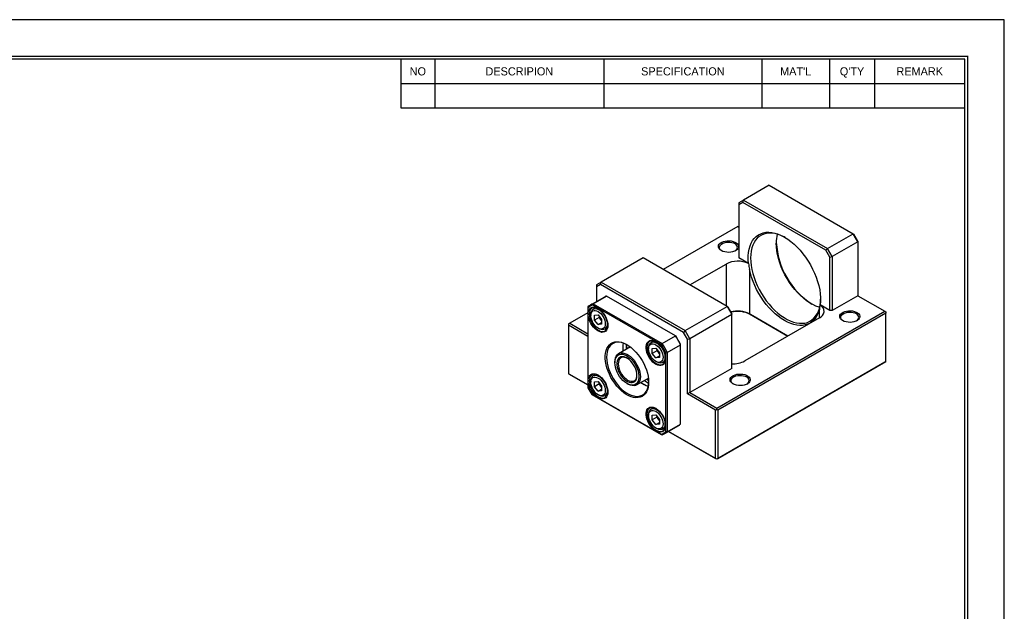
# Model space of a CAD drawing. Header units: millimetres. Extents: x 0 to 508, y 0 to 359.
# Tile 3 of 3: x 209 to 508, y 179 to 359. Entities that reach past the tile are written whole.
import ezdxf
from ezdxf.enums import TextEntityAlignment as Align

# ---------------------------------------------------------------- set-up
doc = ezdxf.new("R2010")
doc.units = ezdxf.units.MM
doc.layers.add('L1', color=7, linetype='CONTINUOUS')
doc.layers.add('OUTLINE', color=7, linetype='CONTINUOUS')

# ---------------------------------------------------------------- blocks, each defined once
blk = doc.blocks.new('표제란')
at = {"layer": 'L1', "color": 0}
for p, q in [((297, 210), (0, 210)), ((297, 0), (297, 210))]:
    blk.add_line(p, q, dxfattribs=at)
at = {"layer": 'L1'}
for p, q in [((190, 203), (190, 194.34)), ((196, 203), (196, 194.34)), ((226, 203), (226, 194.34)), ((254, 203), (254, 194.34)), ((266, 203), (266, 194.34)), ((274, 203), (274, 194.34)), ((190, 198.67), (290, 198.67)), ((190, 194.34), (290, 194.34))]:
    blk.add_line(p, q, dxfattribs=at)
at = {"layer": 'L1', "const_width": 0.25}
blk.add_lwpolyline([(290.5, 6.5), (290.5, 203.5), (10, 203.5), (10, 6.5)], close=True, dxfattribs=at)
at = {"layer": 'L1'}
blk.add_lwpolyline([(290, 7), (290, 203), (10.5, 203), (10.5, 7)], close=True, dxfattribs=at)
for s, p in [('NO', (193, 200.83)), ('DESCRIPION', (211, 200.83)), ('SPECIFICATION', (240, 200.83)), ("MAT'L", (260, 200.83)), ("Q'TY", (270, 200.83)), ('REMARK', (282, 200.83))]:
    blk.add_text(s, height=1.444, dxfattribs=at).set_placement(p, align=Align.MIDDLE_CENTER)
for tag, p in [('필렛', (179.25, 10.9)), ('모따기', (179.25, 8.3))]:
    blk.add_attdef(tag, text='', height=1.15, dxfattribs=at).set_placement(p, align=Align.MIDDLE_LEFT)
at = {"layer": 'OUTLINE', "ltscale": 0.5}
for tag, p, height in [('TITLE', (237.17, 24.41), 2.5), ('도번', (251.18, 15.64), 2.5), ('SCALE', (253.78, 9.55), 1.2), ('DATE', (277.02, 9.51), 1.2)]:
    blk.add_attdef(tag, p, '', height=height, dxfattribs=at)

msp = doc.modelspace()

# ---------------------------------------------------------------- linework, layer by layer
at = {"layer": 'OUTLINE'}
for p, q in [((436.3247, 308.6413), (428.5465, 304.151)), ((436.3247, 308.6413), (461.7805, 293.9459)), ((428.5465, 304.151), (427.1323, 303.3344)), ((428.3394, 303.4541), (427.1323, 302.757)), ((427.1323, 303.3344), (427.1323, 302.757)), ((427.1323, 302.757), (427.1323, 286.5953)), ((428.3394, 303.4541), (428.5465, 304.151)), ((453.5024, 288.9279), (428.3394, 303.4541)), ((428.5465, 304.151), (454.0024, 289.4557)), ((426.7788, 296.1881), (404.1539, 283.1271)), ((426.7788, 296.1881), (427.1323, 295.984)), ((454.0024, 289.4557), (461.7805, 293.9459)), ((463.1948, 291.4964), (461.7805, 293.9459)), ((461.7805, 293.9459), (461.9876, 293.8263)), ((463.1948, 291.7355), (461.9876, 293.8263)), ((454.0024, 289.4557), (453.5024, 288.9279)), ((455.4166, 287.0062), (454.0024, 289.4557)), ((463.1948, 291.4964), (455.4166, 287.0062)), ((463.1948, 291.7355), (463.1948, 291.4964)), ((463.1948, 291.4964), (463.1948, 275.1656)), ((398.1409, 286.5983), (385.413, 279.2506)), ((423.5968, 271.9029), (398.1409, 286.5983)), ((430.0524, 284.9096), (427.1323, 286.5953)), ((454.7095, 286.8371), (453.5024, 288.9279)), ((454.7095, 286.8371), (455.4166, 287.0062)), ((454.7095, 270.6754), (454.7095, 286.8371)), ((455.4166, 287.0062), (455.4166, 270.6754)), ((412.2856, 278.4327), (423.2432, 284.7584)), ((423.2432, 284.7584), (423.2432, 272.107)), ((430.0312, 284.9097), (430.0524, 284.9096)), ((430.3143, 283.2028), (430.3143, 269.6524)), ((385.413, 279.2506), (383.9988, 278.4339)), ((385.2059, 278.5537), (383.9988, 277.8566)), ((383.9988, 278.4339), (383.9988, 277.8566)), ((383.9988, 277.8566), (383.9988, 273.3881)), ((385.2059, 278.5537), (385.413, 279.2506)), ((410.3689, 264.0274), (385.2059, 278.5537)), ((385.413, 279.2506), (410.8689, 264.5552)), ((386.1847, 274.65), (382.1542, 272.3232)), ((382.981, 272.735), (387.0115, 275.0618)), ((407.8562, 263.0284), (387.0115, 275.0618)), ((463.1948, 275.1656), (455.4166, 270.6754)), ((463.1948, 275.1656), (471.3265, 270.4713)), ((381.3825, 271.8119), (381.3825, 271.4752)), ((382.8483, 272.3217), (382.981, 272.735)), ((403.5341, 260.3801), (382.8483, 272.3217)), ((383.8011, 271.5419), (382.9742, 271.0646)), ((382.981, 272.735), (403.8256, 260.7016)), ((410.8689, 264.5552), (423.5968, 271.9029)), ((423.5968, 271.9029), (425.011, 269.4534)), ((423.8039, 271.7833), (423.5968, 271.9029)), ((423.8039, 271.7833), (425.011, 269.6925)), ((451.7894, 272.3611), (451.7895, 272.3489)), ((454.7095, 270.6754), (451.7894, 272.3611)), ((381.3825, 269.9814), (375.8671, 266.7974)), ((381.3825, 271.4752), (381.3825, 247.2195)), ((382.2492, 269.4621), (382.2492, 269.1355)), ((383.3554, 269.2208), (384.4412, 269.3179)), ((383.3554, 267.773), (383.3554, 269.2208)), ((384.7696, 268.5894), (383.3554, 267.773)), ((384.4412, 269.3179), (385.5269, 267.9672)), ((384.7696, 268.9093), (384.7696, 268.5894)), ((385.3125, 267.9141), (384.7696, 268.5894)), ((425.011, 269.4534), (412.2831, 262.1057)), ((420.4148, 241.0806), (471.3265, 270.4713)), ((471.68, 269.8589), (420.7684, 240.4682)), ((425.011, 269.4534), (425.011, 269.6925)), ((425.011, 253.1226), (425.011, 269.4534)), ((430.3143, 269.6524), (441.9794, 262.9183)), ((430.3143, 269.6524), (430.6678, 269.4482)), ((441.9794, 262.9182), (430.6678, 269.4482)), ((451.5275, 268.4303), (451.5275, 270.9567)), ((455.4166, 270.6754), (454.7095, 270.6754)), ((471.3265, 270.4713), (471.68, 270.2671)), ((471.68, 270.2671), (471.68, 269.8589)), ((471.68, 255.1612), (471.68, 269.8589)), ((375.8671, 266.7974), (375.5135, 266.5933)), ((375.5135, 266.5933), (375.5135, 266.1851)), ((381.3825, 262.797), (375.5135, 266.1851)), ((375.5135, 266.1851), (375.5135, 251.4873)), ((375.8671, 266.7974), (381.3825, 263.6134)), ((384.4412, 266.4223), (383.3554, 267.773)), ((384.4412, 266.4223), (385.5269, 267.0491)), ((385.5269, 266.5194), (384.4412, 266.4223)), ((385.5269, 267.6473), (385.3125, 267.9141)), ((385.5269, 267.9672), (385.5269, 266.5194)), ((451.5275, 268.4303), (428.9001, 255.3677)), ((384.4408, 265.339), (384.7236, 265.1757)), ((386.4739, 265.0022), (387.3008, 265.4796)), ((403.8256, 260.7016), (407.8562, 263.0284)), ((407.8562, 263.0284), (407.9888, 262.9518)), ((410.8689, 264.5552), (410.3689, 264.0274)), ((411.576, 261.9366), (410.3689, 264.0274)), ((412.2831, 262.1057), (410.8689, 264.5552)), ((394.2346, 259.61), (390.6785, 257.5571)), ((401.3011, 261.4394), (400.4742, 260.962)), ((403.8256, 260.7016), (403.5341, 260.3801)), ((405.4241, 257.933), (409.4546, 260.2597)), ((409.4546, 260.2597), (409.4546, 260.4129)), ((409.4546, 236.1891), (409.4546, 260.2597)), ((411.576, 261.9366), (412.2831, 262.1057)), ((411.576, 245.3667), (411.576, 261.9366)), ((412.2831, 262.1057), (412.2831, 245.7749)), ((399.7492, 259.3596), (399.7492, 259.033)), ((400.8554, 259.1183), (401.9412, 259.2153)), ((400.8554, 257.6705), (400.8554, 259.1183)), ((402.2696, 258.4869), (400.8554, 257.6705)), ((401.9412, 256.3198), (400.8554, 257.6705)), ((401.9412, 259.2153), (403.0269, 257.8647)), ((401.9412, 256.3198), (403.0269, 256.9466)), ((402.2696, 258.8067), (402.2696, 258.4869)), ((402.8125, 257.8116), (402.2696, 258.4869)), ((403.0269, 257.5448), (402.8125, 257.8116)), ((403.0269, 257.8647), (403.0269, 256.4169)), ((404.9999, 257.8412), (405.4241, 257.933)), ((404.9999, 233.9541), (404.9999, 257.8412)), ((405.4241, 257.933), (405.4241, 233.8623)), ((389.5496, 255.0618), (389.5496, 254.8169)), ((401.9408, 255.2365), (402.2236, 255.0732)), ((403.0269, 256.4169), (401.9412, 256.3198)), ((403.9739, 254.8997), (404.8008, 255.377)), ((471.3265, 254.957), (420.4148, 225.5663)), ((420.7684, 225.7705), (471.68, 255.1612)), ((471.68, 255.1611), (471.3265, 254.957)), ((471.68, 255.1612), (471.68, 255.1611)), ((375.5135, 251.4873), (381.3825, 248.0992)), ((375.5135, 251.4873), (375.5135, 251.4873)), ((375.5135, 251.4873), (375.8671, 251.2832)), ((381.3825, 248.0992), (375.8671, 251.2832)), ((383.8011, 251.3336), (382.9742, 250.8562)), ((425.011, 253.1226), (412.2831, 245.7749)), ((382.2492, 249.2538), (382.2492, 248.9272)), ((383.3554, 249.0124), (384.4412, 249.1095)), ((383.3554, 247.5647), (383.3554, 249.0124)), ((384.7696, 248.3811), (383.3554, 247.5647)), ((384.4412, 249.1095), (385.5269, 247.7588)), ((384.7696, 248.7009), (384.7696, 248.3811)), ((385.3125, 247.7057), (384.7696, 248.3811)), ((385.5269, 247.439), (385.3125, 247.7057)), ((385.5269, 247.7588), (385.5269, 246.3111)), ((393.1906, 248.5098), (393.4027, 248.3873)), ((396.1281, 248.1172), (399.6841, 250.17)), ((382.5291, 245.2335), (403.5341, 233.1076)), ((403.8256, 232.9392), (382.981, 244.9726)), ((384.4412, 246.214), (383.3554, 247.5647)), ((384.4408, 245.1307), (384.7236, 244.9674)), ((384.4412, 246.214), (385.5269, 246.8408)), ((385.5269, 246.3111), (384.4412, 246.214)), ((386.4739, 244.7939), (387.3008, 245.2712)), ((412.2831, 245.7749), (411.576, 245.3667)), ((420.0612, 240.4682), (411.576, 245.3667)), ((412.2831, 245.7749), (420.4148, 241.0806)), ((399.7492, 239.1512), (399.7492, 238.8247)), ((401.3011, 241.231), (400.4742, 240.7537)), ((400.8554, 238.9099), (401.9412, 239.007)), ((400.8554, 237.4621), (400.8554, 238.9099)), ((401.9412, 239.007), (403.0269, 237.6563)), ((420.0612, 240.4682), (420.4148, 240.6723)), ((420.0612, 225.7705), (420.0612, 240.4682)), ((420.4148, 240.6723), (420.4148, 241.0806)), ((420.7684, 240.4682), (420.4148, 240.6723)), ((420.7684, 240.4682), (420.7684, 225.7705)), ((402.2696, 238.2785), (400.8554, 237.4621)), ((401.9412, 236.1115), (400.8554, 237.4621)), ((401.9412, 236.1115), (403.0269, 236.7383)), ((403.0269, 236.2085), (401.9412, 236.1115)), ((402.2696, 238.5984), (402.2696, 238.2785)), ((402.8125, 237.6032), (402.2696, 238.2785)), ((403.0269, 237.3365), (402.8125, 237.6032)), ((403.0269, 237.6563), (403.0269, 236.2085)), ((405.4241, 233.8623), (409.4546, 236.1891)), ((401.9408, 235.0281), (402.2236, 234.8648)), ((403.5341, 233.1076), (403.8256, 232.9392)), ((403.9739, 234.6913), (404.8008, 235.1687)), ((404.6524, 233.351), (408.6829, 235.6778)), ((405.4241, 233.8623), (404.9999, 233.9541)), ((420.4148, 225.5663), (405.7911, 234.0084)), ((405.7912, 234.0084), (420.0612, 225.7705)), ((420.4148, 225.5663), (420.0612, 225.7705)), ((420.7684, 225.7705), (420.4148, 225.5663)), ((420.4148, 225.5663), (420.4148, 225.5663))]:
    msp.add_line(p, q, dxfattribs=at)
at = {"layer": 'OUTLINE', "flags": 128}
for points in [[(430.0524, 284.9096), (429.9695, 286.0856), (429.9742, 287.215), (430.0665, 288.2888), (430.2457, 289.2985), (430.5103, 290.2359), (430.8583, 291.0935), (431.2867, 291.8645), (431.7922, 292.5427), (432.3708, 293.1227), (433.0178, 293.5999), (433.728, 293.9703), (434.4958, 294.2311), (435.315, 294.3802), (436.1791, 294.4164), (437.0811, 294.3394), (438.0138, 294.1497), (438.9698, 293.849), (439.9414, 293.4396), (440.9209, 292.9248), (441.9003, 292.3088), (442.8719, 291.5964), (443.8279, 290.7933), (444.7607, 289.906), (445.6627, 288.9416), (446.5268, 287.9078), (447.346, 286.8129), (448.1138, 285.6656), (448.824, 284.4751), (449.471, 283.251), (450.0496, 282.003), (450.5551, 280.7411), (450.9835, 279.4754), (451.3314, 278.2161), (451.5961, 276.9732), (451.7753, 275.7567), (451.8676, 274.5762), (451.8723, 273.4413), (451.7894, 272.3611)], [(441.1009, 292.8192), (440.7986, 292.983), (439.8507, 293.4317), (438.9143, 293.7761), (437.9968, 294.0133), (437.1058, 294.1415), (436.2483, 294.1597), (435.4313, 294.0677), (434.6613, 293.8662), (433.9446, 293.5568), (433.2869, 293.1422), (432.6935, 292.6255), (432.1692, 292.0109), (431.7182, 291.3035), (431.3442, 290.5088), (431.0501, 289.6334), (430.8383, 288.6842), (430.7105, 287.6689), (430.6678, 286.5956), (430.7105, 285.473), (430.8383, 284.3102), (431.0501, 283.1165), (431.3442, 281.9015), (431.7182, 280.675), (432.1692, 279.4468), (432.6935, 278.2269), (433.2869, 277.0251), (433.9446, 275.8511), (434.6613, 274.7142), (435.4313, 273.6238), (436.2483, 272.5884), (437.1058, 271.6166), (437.9968, 270.716), (438.9143, 269.894), (439.8507, 269.1572), (440.7986, 268.5115), (441.7503, 267.9621), (442.6982, 267.5134), (443.6346, 267.169), (444.5521, 266.9318), (445.4431, 266.8035), (446.3006, 266.7854), (447.1176, 266.8774), (447.8876, 267.0789), (448.6043, 267.3882), (449.262, 267.8029), (449.8554, 268.3196), (450.3797, 268.9342), (450.8307, 269.6416), (451.2047, 270.4362), (451.4988, 271.3117), (451.7106, 272.2609), (451.8384, 273.2762), (451.8796, 274.1479)], [(421.7937, 288.82), (421.4037, 289.0962), (421.1179, 289.4119), (420.9482, 289.7544), (420.9013, 290.1097), (420.9793, 290.4631), (421.1789, 290.8002), (421.4919, 291.1072), (421.9057, 291.3716), (422.4031, 291.5824), (422.9638, 291.7312), (423.565, 291.8117), (424.1819, 291.8207), (424.7894, 291.7579), (425.3625, 291.6257), (425.8778, 291.4297), (426.3141, 291.1777), (426.6537, 290.8803), (426.8827, 290.5494), (426.9915, 290.1988), (426.9759, 289.8426), (426.8364, 289.4956), (426.5787, 289.1719), (426.2135, 288.8847), (425.7556, 288.6459), (425.2237, 288.4651), (424.6398, 288.3499), (424.0276, 288.3049), (423.4123, 288.332), (422.8189, 288.43), (422.2719, 288.5949), (421.7937, 288.82)], [(421.9049, 288.759), (421.644, 288.9555), (421.383, 289.2512), (421.2342, 289.5718), (421.2041, 289.9032), (421.294, 290.231), (421.5001, 290.5408), (421.8132, 290.8192), (422.2197, 291.0539), (422.7019, 291.2346), (423.2386, 291.3536), (423.8064, 291.4055), (424.3805, 291.3881), (424.9358, 291.3022), (425.4481, 291.1515), (425.8949, 290.9427)], [(451.5761, 271.6096), (451.4128, 271.6592), (450.4764, 272.0036), (449.5285, 272.4523), (448.5768, 273.0017), (447.6289, 273.6474), (446.6924, 274.3843), (445.775, 275.2063), (444.884, 276.1068), (444.0265, 277.0787), (443.2095, 278.114), (442.4395, 279.2045), (441.7228, 280.3413), (441.0651, 281.5154), (440.4717, 282.7172), (439.9474, 283.9371), (439.4964, 285.1652), (439.1223, 286.3917), (438.8282, 287.6067), (438.6165, 288.8005), (438.4887, 289.9633), (438.446, 291.0858)], [(451.5275, 270.9567), (451.2447, 270.0589), (450.8825, 269.2397), (450.4437, 268.5053), (449.9316, 267.8614), (449.3502, 267.313), (448.7039, 266.8643), (447.9977, 266.5186), (447.2371, 266.2788), (446.4279, 266.1466), (445.5764, 266.123), (444.689, 266.2083), (443.7726, 266.4017), (442.8343, 266.7018), (441.8813, 267.1063), (440.9209, 267.6121), (439.9605, 268.2152), (439.0074, 268.911), (438.0691, 269.6943), (437.1528, 270.5588), (436.2654, 271.4981), (435.4138, 272.5049), (434.6046, 273.5714), (433.844, 274.6894), (433.1379, 275.8503), (432.4916, 277.0452), (431.9102, 278.265), (431.3981, 279.5001), (430.9593, 280.7411), (430.5971, 281.9786), (430.3143, 283.2028)], [(387.411, 266.1557), (387.3683, 265.6007), (387.2414, 265.1111), (387.0339, 264.7008), (386.7518, 264.3817), (386.4033, 264.163), (385.9983, 264.0509), (385.5485, 264.0487), (385.0669, 264.1564), (384.5672, 264.371), (384.064, 264.6862), (383.5715, 265.093), (383.1041, 265.5797), (382.6752, 266.1323), (382.2971, 266.7349), (381.9806, 267.3701), (381.735, 268.0198), (381.5672, 268.6651), (381.482, 269.2875), (381.482, 269.8692), (381.5672, 270.3934), (381.735, 270.845), (381.9806, 271.211), (382.2971, 271.4809), (382.6752, 271.6469), (383.1041, 271.7042), (383.5715, 271.6513), (384.064, 271.4896), (384.5672, 271.2237), (385.0669, 270.8614), (385.5485, 270.413), (385.9983, 269.8915), (386.4033, 269.3118), (386.7518, 268.6907), (387.0339, 268.0459), (387.2414, 267.3961), (387.3683, 266.7599), (387.411, 266.1557)], [(384.5132, 271.257), (384.0915, 271.4518), (383.6152, 271.5794), (383.1684, 271.5967), (382.7645, 271.5033), (382.4159, 271.302), (382.1331, 270.9989), (381.9248, 270.6032), (381.7971, 270.1269), (381.7542, 269.5846), (381.7971, 268.9926), (381.9248, 268.369), (382.1331, 267.7327), (382.4159, 267.1031), (382.7645, 266.4993), (383.1684, 265.9396), (383.6152, 265.441), (384.0915, 265.0187), (384.5826, 264.6856), (385.0738, 264.4517), (385.55, 264.3241), (385.9968, 264.3068), (386.4007, 264.4002), (386.7493, 264.6015), (387.0321, 264.9046), (387.2405, 265.3003), (387.3681, 265.7766), (387.4102, 266.2388)], [(382.2492, 269.4621), (382.2913, 269.9629), (382.4163, 270.398), (382.6198, 270.7526), (382.8951, 271.0146), (383.2326, 271.175), (383.6209, 271.2285), (384.0467, 271.1732), (384.4957, 271.0109), (384.9524, 270.7473), (385.4013, 270.3912), (385.8272, 269.9548), (386.2155, 269.453), (386.553, 268.9029), (386.8282, 268.3232), (387.0318, 267.7335), (387.1568, 267.1541), (387.1989, 266.6047)], [(384.4412, 270.4014), (384.8688, 270.1059), (385.28, 269.7244), (385.659, 269.2718), (385.9912, 268.7652), (386.2638, 268.2242), (386.4664, 267.6697), (386.5911, 267.1228), (386.6332, 266.6047), (386.5911, 266.1352), (386.4664, 265.7323), (386.2638, 265.4116), (385.9912, 265.1854), (385.659, 265.0624), (385.28, 265.0473), (384.8688, 265.1406), (384.4412, 265.3388), (384.0135, 265.6343), (383.6023, 266.0158), (383.2234, 266.4685), (382.8912, 266.975), (382.6186, 267.516), (382.416, 268.0705), (382.2913, 268.6174), (382.2492, 269.1355), (382.2913, 269.6051), (382.416, 270.0079), (382.6186, 270.3286), (382.8912, 270.5548), (383.2234, 270.6778), (383.6023, 270.693), (384.0135, 270.5996), (384.4412, 270.4014)], [(458.5632, 267.5934), (458.1732, 267.8695), (457.8875, 268.1853), (457.7177, 268.5278), (457.6709, 268.8831), (457.7488, 269.2365), (457.9484, 269.5736), (458.2615, 269.8806), (458.6752, 270.1449), (459.1726, 270.3558), (459.7334, 270.5045), (460.3345, 270.5851), (460.9515, 270.5941), (461.5589, 270.5313), (462.132, 270.3991), (462.6473, 270.2031), (463.0837, 269.9511), (463.4233, 269.6537), (463.6522, 269.3228), (463.7611, 268.9722), (463.7454, 268.616), (463.6059, 268.269), (463.3483, 267.9452), (462.983, 267.6581), (462.5251, 267.4193), (461.9933, 267.2385), (461.4093, 267.1233), (460.7971, 267.0783), (460.1818, 267.1053), (459.5885, 267.2034), (459.0415, 267.3683), (458.5632, 267.5934)], [(458.6744, 267.5324), (458.4135, 267.7289), (458.1525, 268.0246), (458.0037, 268.3451), (457.9737, 268.6766), (458.0636, 269.0044), (458.2696, 269.3142), (458.5827, 269.5926), (458.9893, 269.8272), (459.4714, 270.008), (460.0081, 270.1269), (460.576, 270.1789), (461.1501, 270.1615), (461.7054, 270.0756), (462.2176, 269.9249), (462.6644, 269.7161)], [(387.1989, 266.6047), (387.1568, 266.1039), (387.0318, 265.6688), (386.8282, 265.3142), (386.553, 265.0522), (386.2155, 264.8917), (385.8272, 264.8383), (385.4013, 264.8936), (384.9524, 265.0559), (384.7236, 265.1757)], [(385.5269, 267.6811), (385.4399, 267.768), (385.3125, 267.9141)], [(399.7673, 248.9184), (399.7244, 248.0775), (399.5964, 247.297), (399.3848, 246.5872), (399.0926, 245.9573), (398.7233, 245.4155), (398.282, 244.9688), (397.7743, 244.6231), (397.2069, 244.3829), (396.5871, 244.2513), (395.923, 244.23), (395.2233, 244.3194), (394.4971, 244.5182), (393.7539, 244.8238), (393.0034, 245.2323), (392.2553, 245.7384), (391.5194, 246.3354), (390.8053, 247.0156), (390.1223, 247.77), (389.4794, 248.589), (388.8848, 249.4617), (388.3463, 250.3768), (387.871, 251.3224), (387.4651, 252.2861), (387.1338, 253.2555), (386.8815, 254.2178), (386.7114, 255.1604), (386.6258, 256.0712), (386.6258, 256.9383), (386.7114, 257.7503), (386.8815, 258.4966), (387.1338, 259.1676), (387.4651, 259.7544), (387.871, 260.2495), (388.3463, 260.6463), (388.8848, 260.9397), (389.4794, 261.126), (390.1223, 261.2025), (390.8053, 261.1684), (391.5194, 261.0241), (392.2553, 260.7715), (393.0034, 260.4138), (393.7539, 259.9558), (394.4971, 259.4033), (395.2233, 258.7637), (395.923, 258.0452), (396.5871, 257.2572), (397.2069, 256.41), (397.7743, 255.5147), (398.282, 254.5828), (398.7233, 253.6265), (399.0926, 252.6584), (399.3848, 251.691), (399.5964, 250.737), (399.7244, 249.8087), (399.7673, 248.9184)], [(393.2992, 260.2451), (393.0333, 260.3872), (392.2982, 260.7123), (391.5781, 260.9309), (390.8827, 261.0401), (390.2213, 261.0383), (389.603, 260.9257), (389.0361, 260.7036), (388.5282, 260.3752), (388.0863, 259.9448), (387.7163, 259.4184), (387.4231, 258.8029), (387.2109, 258.1067), (387.0824, 257.3393), (387.0394, 256.511), (387.0824, 255.633), (387.2109, 254.7172), (387.4231, 253.7759), (387.7163, 252.822), (388.0863, 251.8683), (388.5282, 250.9277), (389.0361, 250.0129), (389.603, 249.1363), (390.2213, 248.3097), (390.8827, 247.5444), (391.5781, 246.8507), (392.2982, 246.2379), (393.0333, 245.7143), (393.7733, 245.2871), (394.5084, 244.9619), (395.2285, 244.7433), (395.924, 244.6341), (396.5853, 244.6359), (397.2036, 244.7486), (397.7705, 244.9706), (398.2784, 245.299), (398.7203, 245.7294), (399.0904, 246.2559), (399.3835, 246.8714), (399.5957, 247.5676), (399.7242, 248.335), (399.7664, 249.0423)], [(404.911, 256.0531), (404.8683, 255.4982), (404.7414, 255.0086), (404.5339, 254.5983), (404.2518, 254.2792), (403.9033, 254.0605), (403.4983, 253.9484), (403.0485, 253.9462), (402.5669, 254.0539), (402.0672, 254.2684), (401.564, 254.5836), (401.0715, 254.9905), (400.6041, 255.4772), (400.1752, 256.0298), (399.7971, 256.6324), (399.4806, 257.2676), (399.235, 257.9172), (399.0672, 258.5626), (398.982, 259.185), (398.982, 259.7667), (399.0672, 260.2909), (399.235, 260.7424), (399.4806, 261.1084), (399.7971, 261.3783), (400.1752, 261.5443), (400.6041, 261.6017), (401.0715, 261.5488), (401.564, 261.387), (402.0672, 261.1212), (402.5669, 260.7589), (403.0485, 260.3105), (403.4983, 259.789), (403.9033, 259.2093), (404.2518, 258.5881), (404.5339, 257.9434), (404.7414, 257.2935), (404.8683, 256.6574), (404.911, 256.0531)], [(402.0132, 261.1544), (401.5915, 261.3493), (401.1152, 261.4769), (400.6684, 261.4942), (400.2645, 261.4008), (399.9159, 261.1995), (399.6331, 260.8964), (399.4248, 260.5007), (399.2972, 260.0244), (399.2542, 259.482), (399.2972, 258.8901), (399.4248, 258.2665), (399.6331, 257.6302), (399.9159, 257.0006), (400.2645, 256.3967), (400.6684, 255.837), (401.1152, 255.3385), (401.5915, 254.9162), (402.0826, 254.5831), (402.5738, 254.3491), (403.05, 254.2216), (403.4968, 254.2042), (403.9007, 254.2976), (404.2493, 254.499), (404.5321, 254.8021), (404.7405, 255.1978), (404.8681, 255.674), (404.9102, 256.1363)], [(399.7492, 259.3596), (399.7913, 259.8604), (399.9163, 260.2955), (400.1198, 260.6501), (400.3951, 260.912), (400.7326, 261.0725), (401.1209, 261.126), (401.5467, 261.0706), (401.9957, 260.9084), (402.4524, 260.6447), (402.9013, 260.2887), (403.3272, 259.8523), (403.7155, 259.3505), (404.053, 258.8004), (404.3282, 258.2206), (404.5318, 257.631), (404.6568, 257.0516), (404.6989, 256.5021)], [(401.9412, 260.2989), (402.3688, 260.0033), (402.78, 259.6219), (403.159, 259.1692), (403.4912, 258.6627), (403.7638, 258.1217), (403.9664, 257.5671), (404.0911, 257.0203), (404.1332, 256.5021), (404.0911, 256.0326), (403.9664, 255.6298), (403.7638, 255.3091), (403.4912, 255.0829), (403.159, 254.9599), (402.78, 254.9447), (402.3688, 255.0381), (401.9412, 255.2363), (401.5135, 255.5318), (401.1023, 255.9132), (400.7234, 256.3659), (400.3912, 256.8725), (400.1186, 257.4134), (399.916, 257.968), (399.7913, 258.5149), (399.7492, 259.033), (399.7913, 259.5025), (399.916, 259.9054), (400.1186, 260.226), (400.3912, 260.4523), (400.7234, 260.5753), (401.1023, 260.5904), (401.5135, 260.4971), (401.9412, 260.2989)], [(389.5496, 255.0618), (389.5926, 255.7002), (389.7208, 256.2747), (389.9312, 256.7724), (390.2192, 257.1821), (390.5783, 257.4948), (391.0006, 257.7035), (391.4765, 257.8034), (391.9954, 257.7924), (392.5458, 257.6707), (393.1153, 257.4411), (393.6913, 257.1086), (394.2609, 256.6807), (394.8112, 256.1669), (395.3302, 255.5787), (395.8061, 254.9293), (396.2283, 254.2332), (396.5874, 253.5058), (396.8754, 252.7636), (397.0858, 252.023), (397.214, 251.3005), (397.257, 250.6124)], [(389.5496, 254.8169), (389.5923, 255.4342), (389.7193, 255.9877), (389.9277, 256.4646), (390.2126, 256.8535), (390.5673, 257.1454), (390.9836, 257.3335), (391.4515, 257.4133), (391.9603, 257.3829), (392.4979, 257.2432), (393.0517, 256.9973), (393.6088, 256.651), (394.1561, 256.2125), (394.6809, 255.6919), (395.1706, 255.1016), (395.614, 254.4554), (396.0006, 253.7683), (396.3214, 253.0566), (396.5688, 252.3368), (396.737, 251.6259), (396.8221, 250.9405), (396.8221, 250.2967), (396.737, 249.7095), (396.5688, 249.1929), (396.3214, 248.7587), (396.0006, 248.4173), (395.614, 248.1766), (395.1706, 248.0423), (394.6809, 248.0175), (394.1561, 248.1027), (393.6088, 248.2961), (393.0517, 248.5931), (392.4979, 248.9866), (391.9603, 249.4676), (391.4515, 250.0246), (390.9836, 250.6447), (390.5673, 251.3134), (390.2126, 252.0148), (389.9277, 252.7327), (389.7193, 253.4502), (389.5923, 254.1504), (389.5496, 254.8169)], [(396.2317, 250.9594), (396.188, 251.578), (396.0581, 252.2293), (395.8456, 252.8946), (395.5568, 253.5548), (395.2, 254.1907), (394.7854, 254.7842), (394.3249, 255.3181), (393.8318, 255.7772), (393.3202, 256.1481), (392.805, 256.4203), (392.3008, 256.5859), (391.8223, 256.6401), (391.3832, 256.5813), (390.996, 256.4114), (390.6721, 256.1351), (390.4205, 255.7604), (390.2487, 255.298), (390.1616, 254.7614), (390.1616, 254.1659), (390.2487, 253.5286), (390.4205, 252.8679), (390.6721, 252.2028), (390.996, 251.5524), (391.3832, 250.9355), (391.8223, 250.3697), (392.3008, 249.8714), (392.805, 249.4549), (393.3202, 249.1322), (393.8318, 248.9125), (394.3249, 248.8023), (394.7854, 248.8045), (395.2, 248.9193), (395.5568, 249.1432), (395.8456, 249.4699), (396.0581, 249.89), (396.188, 250.3913), (396.2317, 250.9594)], [(391.9193, 259.4485), (391.9613, 258.6821), (392.0015, 258.3208)], [(403.0269, 257.5785), (402.9399, 257.6655), (402.8125, 257.8116)], [(393.2933, 256.1643), (392.9122, 256.3372), (392.4359, 256.4648), (391.9891, 256.4821), (391.5852, 256.3887), (391.2366, 256.1874), (390.9538, 255.8843), (390.7455, 255.4886), (390.6179, 255.0123), (390.5749, 254.4699), (390.6179, 253.878), (390.7455, 253.2544), (390.9538, 252.6181), (391.2366, 251.9885), (391.5852, 251.3847), (391.9891, 250.825), (392.4359, 250.3264), (392.9122, 249.9041), (393.4033, 249.571), (393.8945, 249.337), (394.3707, 249.2095), (394.8175, 249.1921), (395.2214, 249.2855), (395.57, 249.4869), (395.8528, 249.79), (396.0612, 250.1857), (396.1888, 250.662), (396.2298, 251.0852)], [(404.6989, 256.5021), (404.6568, 256.0013), (404.5318, 255.5662), (404.3282, 255.2117), (404.053, 254.9497), (403.7155, 254.7892), (403.3272, 254.7357), (402.9013, 254.7911), (402.4524, 254.9533), (402.2236, 255.0732)], [(387.411, 245.9473), (387.3683, 245.3924), (387.2414, 244.9027), (387.0339, 244.4925), (386.7518, 244.1734), (386.4033, 243.9546), (385.9983, 243.8426), (385.5485, 243.8403), (385.0669, 243.9481), (384.5672, 244.1626), (384.064, 244.4778), (383.5715, 244.8846), (383.1041, 245.3713), (382.6752, 245.9239), (382.2971, 246.5265), (381.9806, 247.1618), (381.735, 247.8114), (381.5672, 248.4567), (381.482, 249.0792), (381.482, 249.6609), (381.5672, 250.185), (381.735, 250.6366), (381.9806, 251.0026), (382.2971, 251.2725), (382.6752, 251.4385), (383.1041, 251.4959), (383.5715, 251.4429), (384.064, 251.2812), (384.5672, 251.0154), (385.0669, 250.6531), (385.5485, 250.2047), (385.9983, 249.6831), (386.4033, 249.1035), (386.7518, 248.4823), (387.0339, 247.8375), (387.2414, 247.1877), (387.3683, 246.5515), (387.411, 245.9473)], [(384.5132, 251.0486), (384.0915, 251.2435), (383.6152, 251.371), (383.1684, 251.3884), (382.7645, 251.295), (382.4159, 251.0937), (382.1331, 250.7905), (381.9248, 250.3948), (381.7971, 249.9186), (381.7542, 249.3762), (381.7971, 248.7842), (381.9248, 248.1606), (382.1331, 247.5244), (382.4159, 246.8948), (382.7645, 246.2909), (383.1684, 245.7312), (383.6152, 245.2327), (384.0915, 244.8104), (384.5826, 244.4772), (385.0738, 244.2433), (385.55, 244.1157), (385.9968, 244.0984), (386.4007, 244.1918), (386.7493, 244.3931), (387.0321, 244.6963), (387.2405, 245.092), (387.3681, 245.5682), (387.4102, 246.0304)], [(382.2492, 249.2538), (382.2913, 249.7546), (382.4163, 250.1897), (382.6198, 250.5442), (382.8951, 250.8062), (383.2326, 250.9667), (383.6209, 251.0201), (384.0467, 250.9648), (384.4957, 250.8026), (384.9524, 250.5389), (385.4013, 250.1828), (385.8272, 249.7465), (386.2155, 249.2447), (386.553, 248.6946), (386.8282, 248.1148), (387.0318, 247.5252), (387.1568, 246.9458), (387.1989, 246.3963), (387.1989, 246.3963)], [(425.3292, 248.4078), (424.9392, 248.684), (424.6535, 248.9997), (424.4837, 249.3422), (424.4368, 249.6975), (424.5148, 250.0509), (424.7144, 250.388), (425.0275, 250.695), (425.4412, 250.9594), (425.9386, 251.1702), (426.4994, 251.319), (427.1005, 251.3995), (427.7175, 251.4085), (428.3249, 251.3457), (428.898, 251.2135), (429.4133, 251.0175), (429.8497, 250.7655), (430.1893, 250.4681), (430.4182, 250.1372), (430.5271, 249.7866), (430.5114, 249.4304), (430.3719, 249.0834), (430.1143, 248.7597), (429.749, 248.4725), (429.2911, 248.2337), (428.7593, 248.0529), (428.1753, 247.9377), (427.5631, 247.8927), (426.9478, 247.9198), (426.3545, 248.0178), (425.8075, 248.1827), (425.3292, 248.4078)], [(425.4404, 248.3468), (425.1795, 248.5433), (424.9185, 248.839), (424.7697, 249.1596), (424.7396, 249.491), (424.8296, 249.8188), (425.0356, 250.1286), (425.3487, 250.407), (425.7552, 250.6417), (426.2374, 250.8224), (426.7741, 250.9414), (427.3419, 250.9933), (427.9161, 250.9759), (428.4714, 250.89), (428.9836, 250.7393), (429.4304, 250.5305)], [(384.4412, 250.193), (384.8688, 249.8975), (385.28, 249.5161), (385.659, 249.0634), (385.9912, 248.5568), (386.2638, 248.0159), (386.4664, 247.4613), (386.5911, 246.9145), (386.6332, 246.3963), (386.5911, 245.9268), (386.4664, 245.524), (386.2638, 245.2033), (385.9912, 244.9771), (385.659, 244.854), (385.28, 244.8389), (384.8688, 244.9322), (384.4412, 245.1305), (384.0135, 245.426), (383.6023, 245.8074), (383.2234, 246.2601), (382.8912, 246.7667), (382.6186, 247.3076), (382.416, 247.8622), (382.2913, 248.409), (382.2492, 248.9272), (382.2913, 249.3967), (382.416, 249.7995), (382.6186, 250.1202), (382.8912, 250.3464), (383.2234, 250.4695), (383.6023, 250.4846), (384.0135, 250.3913), (384.4412, 250.193)], [(385.5269, 247.4727), (385.4399, 247.5597), (385.3125, 247.7057)], [(397.257, 250.6124), (397.214, 249.974), (397.0858, 249.3995), (396.8754, 248.9019), (396.5874, 248.4921), (396.2283, 248.1794), (395.8061, 247.9708), (395.3302, 247.8708), (394.8112, 247.8818), (394.2609, 248.0035), (393.6913, 248.2332), (393.4027, 248.3873)], [(397.4511, 248.8809), (397.9317, 248.5351), (398.3865, 248.2457)], [(399.7584, 249.319), (399.6174, 249.4254), (399.108, 249.8374)], [(387.1989, 246.3963), (387.1568, 245.8955), (387.0318, 245.4604), (386.8282, 245.1058), (386.553, 244.8439), (386.2155, 244.6834), (385.8272, 244.6299), (385.4013, 244.6853), (384.9524, 244.8475), (384.7236, 244.9674)], [(404.911, 235.8448), (404.8683, 235.2898), (404.7414, 234.8002), (404.5339, 234.3899), (404.2518, 234.0708), (403.9033, 233.8521), (403.4983, 233.74), (403.0485, 233.7378), (402.5669, 233.8455), (402.0672, 234.0601), (401.564, 234.3753), (401.0715, 234.7821), (400.6041, 235.2688), (400.1752, 235.8214), (399.7971, 236.424), (399.4806, 237.0592), (399.235, 237.7089), (399.0672, 238.3542), (398.982, 238.9767), (398.982, 239.5583), (399.0672, 240.0825), (399.235, 240.5341), (399.4806, 240.9001), (399.7971, 241.17), (400.1752, 241.336), (400.6041, 241.3933), (401.0715, 241.3404), (401.564, 241.1787), (402.0672, 240.9128), (402.5669, 240.5505), (403.0485, 240.1021), (403.4983, 239.5806), (403.9033, 239.0009), (404.2518, 238.3798), (404.5339, 237.735), (404.7414, 237.0852), (404.8683, 236.449), (404.911, 235.8448)], [(402.0132, 240.9461), (401.5915, 241.1409), (401.1152, 241.2685), (400.6684, 241.2858), (400.2645, 241.1924), (399.9159, 240.9911), (399.6331, 240.688), (399.4248, 240.2923), (399.2972, 239.816), (399.2542, 239.2737), (399.2972, 238.6817), (399.4248, 238.0581), (399.6331, 237.4218), (399.9159, 236.7922), (400.2645, 236.1884), (400.6684, 235.6287), (401.1152, 235.1301), (401.5915, 234.7079), (402.0826, 234.3747), (402.5738, 234.1408), (403.05, 234.0132), (403.4968, 233.9959), (403.9007, 234.0893), (404.2493, 234.2906), (404.5321, 234.5937), (404.7405, 234.9894), (404.8681, 235.4657), (404.9102, 235.9279)], [(399.7492, 239.1512), (399.7913, 239.652), (399.9163, 240.0871), (400.1198, 240.4417), (400.3951, 240.7037), (400.7326, 240.8641), (401.1209, 240.9176), (401.5467, 240.8623), (401.9957, 240.7), (402.4524, 240.4364), (402.9013, 240.0803), (403.3272, 239.6439), (403.7155, 239.1422), (404.053, 238.592), (404.3282, 238.0123), (404.5318, 237.4227), (404.6568, 236.8432), (404.6989, 236.2938)], [(401.9412, 240.0905), (402.3688, 239.795), (402.78, 239.4136), (403.159, 238.9609), (403.4912, 238.4543), (403.7638, 237.9134), (403.9664, 237.3588), (404.0911, 236.8119), (404.1332, 236.2938), (404.0911, 235.8243), (403.9664, 235.4214), (403.7638, 235.1007), (403.4912, 234.8745), (403.159, 234.7515), (402.78, 234.7364), (402.3688, 234.8297), (401.9412, 235.0279), (401.5135, 235.3235), (401.1023, 235.7049), (400.7234, 236.1576), (400.3912, 236.6641), (400.1186, 237.2051), (399.916, 237.7596), (399.7913, 238.3065), (399.7492, 238.8247), (399.7913, 239.2942), (399.916, 239.697), (400.1186, 240.0177), (400.3912, 240.2439), (400.7234, 240.3669), (401.1023, 240.3821), (401.5135, 240.2887), (401.9412, 240.0905)], [(404.6989, 236.2938), (404.6568, 235.793), (404.5318, 235.3579), (404.3282, 235.0033), (404.053, 234.7413), (403.7155, 234.5809), (403.3272, 234.5274), (402.9013, 234.5827), (402.4524, 234.745), (402.2236, 234.8648)], [(403.0269, 237.3702), (402.9399, 237.4571), (402.8125, 237.6032)]]:
    msp.add_lwpolyline(points, dxfattribs=at)
at = {"layer": 'OUTLINE'}
for centre, radius, start, end in [((450.0362, 291.1827), 11.5906, 166.818754, 180.47879), ((425.4787, 289.8293), 1.1886, 295.784722, 69.506316), ((462.226, 292.5676), 23.813, 183.081672, 236.912948), ((426.7921, 277.8833), 7.7371, 65.250666, 117.302397), ((389.9512, 268.1236), 7.5352, 112.962551, 119.98992), ((385.9153, 265.8081), 7.5228, 112.95826, 127.052451), ((385.8016, 265.5151), 7.4197, 113.455683, 126.555158), ((450.7755, 270.4486), 2.1539, 290.433305, 61.916006), ((387.3094, 269.5253), 2.5659, 195.999805, 218.898605), ((426.7515, 262.6818), 7.8284, 62.927597, 105.212635), ((426.7529, 261.7888), 8.602, 62.927021, 103.498372), ((462.2483, 268.6027), 1.1886, 295.784706, 69.506366), ((374.9703, 242.196), 38.929, 27.646688, 32.353312), ((375.4762, 242.488), 38.4166, 27.813309, 32.186691), ((400.0479, 259.2751), 8.1297, 169.221965, 186.844616), ((402.8268, 260.3295), 9.8995, 179.361, 188.011604), ((395.3125, 260.4705), 2.4, 186.484624, 214.930712), ((371.0214, 239.9163), 38.4166, 27.813309, 32.186691), ((370.9398, 239.8692), 38.929, 27.646688, 32.353312), ((404.8094, 259.4228), 2.5658, 195.999591, 218.898819), ((425.4534, 261.9184), 7.4021, 266.573649, 297.75155), ((387.3095, 249.317), 2.5659, 196.000099, 218.898371), ((402.188, 255.159), 7.8917, 232.882071, 251.040611), ((404.6136, 257.2668), 9.918, 231.787236, 240.630774), ((429.0143, 249.4171), 1.1886, 295.784712, 69.506572), ((415.6716, 265.6923), 38.9485, 208.313039, 211.686971), ((404.8094, 239.2144), 2.5659, 195.999884, 218.898585), ((404.9687, 242.1218), 7.4378, 299.958317, 307.094252), ((400.5808, 239.9141), 7.4196, 293.455523, 306.555161), ((400.8913, 239.8661), 7.5227, 292.958234, 307.052579)]:
    msp.add_arc(centre, radius, start, end, dxfattribs=at)
msp.add_ellipse((381.3825, 245.8977), major_axis=(22.5, -12.9911), ratio=0.00007037, start_param=4.76341174, end_param=4.78353322, dxfattribs=at)
for points in [[(430.0312, 284.9097), (430.1003, 284.3508), (430.1987, 283.7823), (430.3143, 283.2028)], [(451.5275, 270.9567), (451.6431, 271.4027), (451.7304, 271.864), (451.7895, 272.3489)]]:
    msp.add_open_spline(points, degree=3, dxfattribs=at)

# ---------------------------------------------------------------- block references
at = {"layer": 'OUTLINE', "xscale": 1.7089192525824, "yscale": 1.7089192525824, "zscale": 1.7089192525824}
msp.add_blockref('표제란', (0, 0), dxfattribs=at)

doc.saveas('drawing.dxf')
